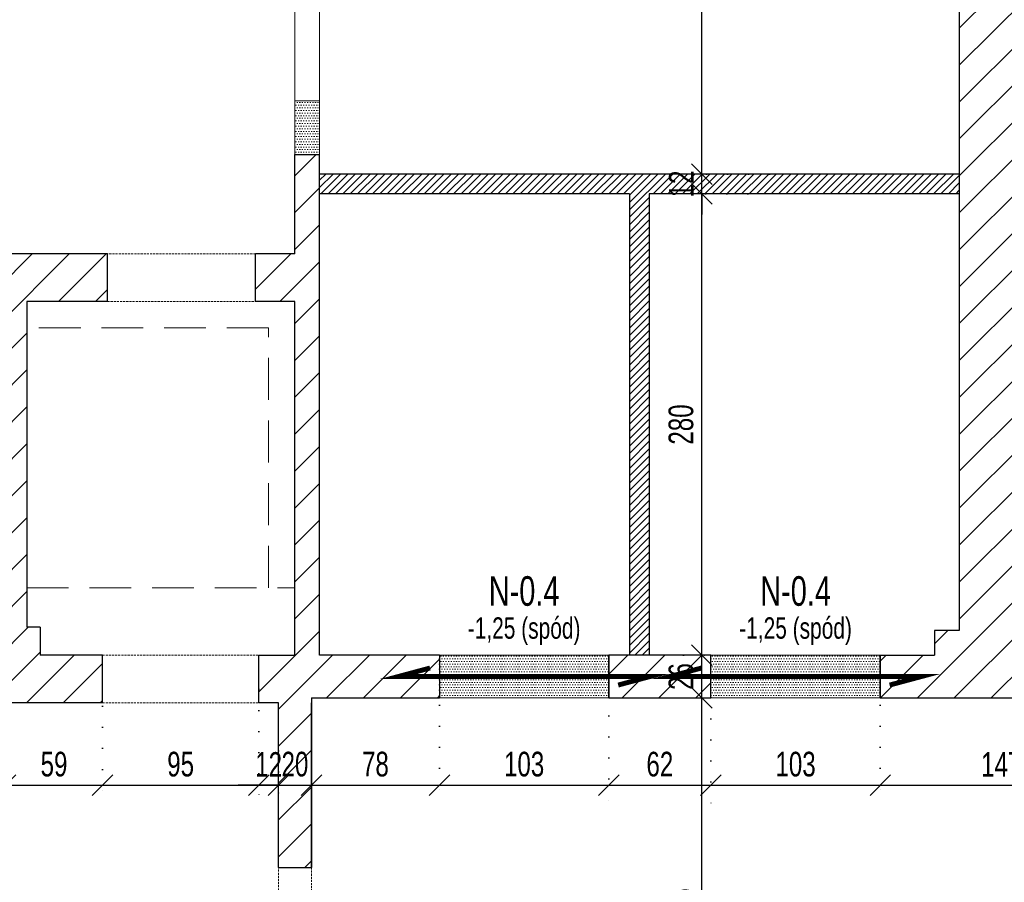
# Model space of a CAD drawing. Header units: millimetres. Extents: x 11149 to 111407, y -107619 to -23630.
# Tile 123 of 245: x 12426 to 13025, y -25064 to -24540. Entities that reach past the tile are written whole.
import ezdxf
from ezdxf.enums import TextEntityAlignment as Align

# ---------------------------------------------------------------- set-up
doc = ezdxf.new("R2010")
doc.units = ezdxf.units.MM
doc.header["$LTSCALE"] = 2
for name, pattern in [('DOT', [6.35, 0, -6.35]), ('HIDDEN', [9.525, 6.35, -3.175]), ('HIDDENX2', [19.05, 12.7, -6.35])]:
    doc.linetypes.add(name, pattern=pattern)
doc.layers.get('0').update_dxf_attribs({"plot": 0})
doc.layers.get('Defpoints').update_dxf_attribs({"color": 1})
for name, color, linetype in [('3DPLAN_A_KRESKOWANIE 1', 253, 'Continuous'), ('3DPLAN_A_OPIS', 8, 'Continuous'), ('3DPLAN_K_NOŚNA', 7, 'Continuous')]:
    doc.layers.add(name, color=color, linetype=linetype)
for name, color, linetype, lineweight in [('3DPLAN_A_WYSOKOŚCI ZMIANA', 144, 'HIDDENX2', 5), ('A_WYBURZENIA', 6, 'Continuous', 0), ('A_ściany mur', 2, 'Continuous', 30), ('e-cad_opisyNadproża', 7, 'Continuous', 9), ('e-cad_wymiary', 4, 'Continuous', 9), ('Opisy', 7, 'Continuous', 13)]:
    doc.layers.add(name, color=color, linetype=linetype, lineweight=lineweight)
doc.styles.add('e-cad_1', font='arial.ttf', dxfattribs={"width": 0.7})
doc.dimstyles.new('e-cad_1_100_[cm]', dxfattribs={"dimscale": 10, "dimtxt": 1.5, "dimasz": 1.25, "dimexe": 1.25, "dimexo": 0.625, "dimgap": 0.5, "dimtad": 1, "dimdec": 0, "dimrnd": 1, "dimzin": 1, "dimtxsty": 'e-cad_1', "dimblk": 'OBLIQUE', "dimcen": 2.5, "dimclrd": 256, "dimclre": 252, "dimclrt": 7, "dimadec": 0, "dimazin": 0, "dimtfac": 1, "dimtix": 1, "dimtmove": 2, "dimatfit": 3, "dimldrblk": 'NONE', "dimfxl": 60, "dimfxlon": 1, "dimarcsym": 0})
pattern_1 = [(0, (-4165.8227, -5124.0708), (0.79375, 1.5875), [0, -1.5875])]
pattern_2 = [(45, (12744.33, -25853.178), (-11.22532, 11.22532), [])]

# ---------------------------------------------------------------- blocks, each defined once
blk = doc.blocks.new('_OBLIQUE')
at = {"color": 0, "linetype": 'ByBlock', "lineweight": -2}
blk.add_line((-0.5, -0.5), (0.5, 0.5), dxfattribs=at)
blk = doc.blocks.new('*D864')
at = {"layer": 'Defpoints', "color": 0}
for p in [(12476.61, -24950.66), (12417.61, -24997.33), (12476.61, -25004.89)]:
    blk.add_point(p, dxfattribs=at)
at = {"layer": 'e-cad_wymiary', "color": 252, "linetype": 'DOT', "lineweight": -2}
for p, q in [((12476.61, -24956.91), (12476.61, -25017.39)), ((12417.61, -25003.58), (12417.61, -25017.39))]:
    blk.add_line(p, q, dxfattribs=at)
at = {"layer": 'e-cad_wymiary', "lineweight": -2}
blk.add_line((12417.61, -25004.89), (12476.61, -25004.89), dxfattribs=at)
at = {"layer": 'e-cad_wymiary', "lineweight": -2, "xscale": 12.5, "yscale": 12.5, "zscale": 12.5, "rotation": 180}
blk.add_blockref('_OBLIQUE', (12417.61, -25004.89), dxfattribs=at)
at = {"layer": 'e-cad_wymiary', "lineweight": -2, "xscale": 12.5, "yscale": 12.5, "zscale": 12.5}
blk.add_blockref('_OBLIQUE', (12476.61, -25004.89), dxfattribs=at)
at = {"layer": 'e-cad_wymiary', "color": 7, "insert": (12447.11, -24992.23), "char_height": 15, "attachment_point": 5, "style": 'e-cad_1'}
blk.add_mtext('59', dxfattribs=at)
blk = doc.blocks.new('_None')
blk = doc.blocks.new('*D865')
at = {"layer": 'Defpoints', "color": 0}
for p in [(12571.61, -24940.39), (12476.61, -24950.66), (12571.61, -25004.89)]:
    blk.add_point(p, dxfattribs=at)
at = {"layer": 'e-cad_wymiary', "color": 252, "linetype": 'DOT', "lineweight": -2}
for p, q in [((12571.61, -24946.64), (12571.61, -25017.39)), ((12476.61, -24956.91), (12476.61, -25017.39))]:
    blk.add_line(p, q, dxfattribs=at)
at = {"layer": 'e-cad_wymiary', "lineweight": -2}
blk.add_line((12476.61, -25004.89), (12571.61, -25004.89), dxfattribs=at)
at = {"layer": 'e-cad_wymiary', "lineweight": -2, "xscale": 12.5, "yscale": 12.5, "zscale": 12.5, "rotation": 180}
blk.add_blockref('_OBLIQUE', (12476.61, -25004.89), dxfattribs=at)
at = {"layer": 'e-cad_wymiary', "lineweight": -2, "xscale": 12.5, "yscale": 12.5, "zscale": 12.5}
blk.add_blockref('_OBLIQUE', (12571.61, -25004.89), dxfattribs=at)
at = {"layer": 'e-cad_wymiary', "color": 7, "insert": (12524.11, -24992.23), "char_height": 15, "attachment_point": 5, "style": 'e-cad_1'}
blk.add_mtext('95', dxfattribs=at)
blk = doc.blocks.new('*D866')
at = {"layer": 'Defpoints', "color": 0}
for p in [(12571.61, -24940.39), (12583.61, -24977.77), (12583.61, -25004.89)]:
    blk.add_point(p, dxfattribs=at)
at = {"layer": 'e-cad_wymiary', "color": 252, "linetype": 'DOT', "lineweight": -2}
for p, q in [((12571.61, -24946.64), (12571.61, -25017.39)), ((12583.61, -24984.02), (12583.61, -25017.39))]:
    blk.add_line(p, q, dxfattribs=at)
at = {"layer": 'e-cad_wymiary', "lineweight": -2}
for p, q in [((12571.61, -25004.89), (12559.11, -25004.89)), ((12571.61, -25004.89), (12583.61, -25004.89)), ((12583.61, -25004.89), (12596.11, -25004.89))]:
    blk.add_line(p, q, dxfattribs=at)
at = {"layer": 'e-cad_wymiary', "lineweight": -2, "xscale": 12.5, "yscale": 12.5, "zscale": 12.5}
blk.add_blockref('_OBLIQUE', (12571.61, -25004.89), dxfattribs=at)
at = {"layer": 'e-cad_wymiary', "lineweight": -2, "xscale": 12.5, "yscale": 12.5, "zscale": 12.5, "rotation": 180}
blk.add_blockref('_OBLIQUE', (12583.61, -25004.89), dxfattribs=at)
at = {"layer": 'e-cad_wymiary', "color": 7, "insert": (12577.61, -24992.36), "char_height": 15, "attachment_point": 5, "style": 'e-cad_1'}
blk.add_mtext('12', dxfattribs=at)
blk = doc.blocks.new('*D867')
at = {"layer": 'Defpoints', "color": 0}
for p in [(12583.61, -24977.77), (12603.61, -24974.73), (12603.61, -25004.89)]:
    blk.add_point(p, dxfattribs=at)
at = {"layer": 'e-cad_wymiary', "color": 252, "linetype": 'DOT', "lineweight": -2}
for p, q in [((12583.61, -24984.02), (12583.61, -25017.39)), ((12603.61, -24980.98), (12603.61, -25017.39))]:
    blk.add_line(p, q, dxfattribs=at)
at = {"layer": 'e-cad_wymiary', "lineweight": -2}
for p, q in [((12583.61, -25004.89), (12571.11, -25004.89)), ((12583.61, -25004.89), (12603.61, -25004.89)), ((12603.61, -25004.89), (12616.11, -25004.89))]:
    blk.add_line(p, q, dxfattribs=at)
at = {"layer": 'e-cad_wymiary', "lineweight": -2, "xscale": 12.5, "yscale": 12.5, "zscale": 12.5}
blk.add_blockref('_OBLIQUE', (12583.61, -25004.89), dxfattribs=at)
at = {"layer": 'e-cad_wymiary', "lineweight": -2, "xscale": 12.5, "yscale": 12.5, "zscale": 12.5, "rotation": 180}
blk.add_blockref('_OBLIQUE', (12603.61, -25004.89), dxfattribs=at)
at = {"layer": 'e-cad_wymiary', "color": 7, "insert": (12593.61, -24992.23), "char_height": 15, "attachment_point": 5, "style": 'e-cad_1'}
blk.add_mtext('20', dxfattribs=at)
blk = doc.blocks.new('*D868')
at = {"layer": 'Defpoints', "color": 0}
for p in [(12681.45, -24950.02), (12603.61, -24974.73), (12681.45, -25004.89)]:
    blk.add_point(p, dxfattribs=at)
at = {"layer": 'e-cad_wymiary', "color": 252, "linetype": 'DOT', "lineweight": -2}
for p, q in [((12681.45, -24956.27), (12681.45, -25017.39)), ((12603.61, -24980.98), (12603.61, -25017.39))]:
    blk.add_line(p, q, dxfattribs=at)
at = {"layer": 'e-cad_wymiary', "lineweight": -2}
blk.add_line((12603.61, -25004.89), (12681.45, -25004.89), dxfattribs=at)
at = {"layer": 'e-cad_wymiary', "lineweight": -2, "xscale": 12.5, "yscale": 12.5, "zscale": 12.5, "rotation": 180}
blk.add_blockref('_OBLIQUE', (12603.61, -25004.89), dxfattribs=at)
at = {"layer": 'e-cad_wymiary', "lineweight": -2, "xscale": 12.5, "yscale": 12.5, "zscale": 12.5}
blk.add_blockref('_OBLIQUE', (12681.45, -25004.89), dxfattribs=at)
at = {"layer": 'e-cad_wymiary', "color": 7, "insert": (12642.53, -24992.23), "char_height": 15, "attachment_point": 5, "style": 'e-cad_1'}
blk.add_mtext('78', dxfattribs=at)
blk = doc.blocks.new('*D869')
at = {"layer": 'Defpoints', "color": 0}
for p in [(12784.48, -24943.71), (12681.45, -24950.02), (12784.48, -25004.89)]:
    blk.add_point(p, dxfattribs=at)
at = {"layer": 'e-cad_wymiary', "color": 252, "linetype": 'DOT', "lineweight": -2}
for p, q in [((12784.48, -24949.96), (12784.48, -25017.39)), ((12681.45, -24956.27), (12681.45, -25017.39))]:
    blk.add_line(p, q, dxfattribs=at)
at = {"layer": 'e-cad_wymiary', "lineweight": -2}
blk.add_line((12681.45, -25004.89), (12784.48, -25004.89), dxfattribs=at)
at = {"layer": 'e-cad_wymiary', "lineweight": -2, "xscale": 12.5, "yscale": 12.5, "zscale": 12.5, "rotation": 180}
blk.add_blockref('_OBLIQUE', (12681.45, -25004.89), dxfattribs=at)
at = {"layer": 'e-cad_wymiary', "lineweight": -2, "xscale": 12.5, "yscale": 12.5, "zscale": 12.5}
blk.add_blockref('_OBLIQUE', (12784.48, -25004.89), dxfattribs=at)
at = {"layer": 'e-cad_wymiary', "color": 7, "insert": (12732.97, -24992.23), "char_height": 15, "attachment_point": 5, "style": 'e-cad_1'}
blk.add_mtext('103', dxfattribs=at)
blk = doc.blocks.new('*D870')
at = {"layer": 'Defpoints', "color": 0}
for p in [(12784.48, -24943.71), (12846.52, -24945.46), (12846.52, -25004.89)]:
    blk.add_point(p, dxfattribs=at)
at = {"layer": 'e-cad_wymiary', "color": 252, "linetype": 'DOT', "lineweight": -2}
for p, q in [((12784.48, -24949.96), (12784.48, -25017.39)), ((12846.52, -24951.71), (12846.52, -25017.39))]:
    blk.add_line(p, q, dxfattribs=at)
at = {"layer": 'e-cad_wymiary', "lineweight": -2}
blk.add_line((12784.48, -25004.89), (12846.52, -25004.89), dxfattribs=at)
at = {"layer": 'e-cad_wymiary', "lineweight": -2, "xscale": 12.5, "yscale": 12.5, "zscale": 12.5, "rotation": 180}
blk.add_blockref('_OBLIQUE', (12784.48, -25004.89), dxfattribs=at)
at = {"layer": 'e-cad_wymiary', "lineweight": -2, "xscale": 12.5, "yscale": 12.5, "zscale": 12.5}
blk.add_blockref('_OBLIQUE', (12846.52, -25004.89), dxfattribs=at)
at = {"layer": 'e-cad_wymiary', "color": 7, "insert": (12815.5, -24992.23), "char_height": 15, "attachment_point": 5, "style": 'e-cad_1'}
blk.add_mtext('62', dxfattribs=at)
blk = doc.blocks.new('*D871')
at = {"layer": 'Defpoints', "color": 0}
for p in [(12846.52, -24945.46), (12949.55, -24950.02), (12949.55, -25004.89)]:
    blk.add_point(p, dxfattribs=at)
at = {"layer": 'e-cad_wymiary', "color": 252, "linetype": 'DOT', "lineweight": -2}
for p, q in [((12846.52, -24951.71), (12846.52, -25017.39)), ((12949.55, -24956.27), (12949.55, -25017.39))]:
    blk.add_line(p, q, dxfattribs=at)
at = {"layer": 'e-cad_wymiary', "lineweight": -2}
blk.add_line((12846.52, -25004.89), (12949.55, -25004.89), dxfattribs=at)
at = {"layer": 'e-cad_wymiary', "lineweight": -2, "xscale": 12.5, "yscale": 12.5, "zscale": 12.5, "rotation": 180}
blk.add_blockref('_OBLIQUE', (12846.52, -25004.89), dxfattribs=at)
at = {"layer": 'e-cad_wymiary', "lineweight": -2, "xscale": 12.5, "yscale": 12.5, "zscale": 12.5}
blk.add_blockref('_OBLIQUE', (12949.55, -25004.89), dxfattribs=at)
at = {"layer": 'e-cad_wymiary', "color": 7, "insert": (12898.04, -24992.23), "char_height": 15, "attachment_point": 5, "style": 'e-cad_1'}
blk.add_mtext('103', dxfattribs=at)
blk = doc.blocks.new('*D872')
at = {"layer": 'Defpoints', "color": 0}
for p in [(13096.61, -24937.39), (12949.55, -24950.02), (13096.61, -25004.89)]:
    blk.add_point(p, dxfattribs=at)
at = {"layer": 'e-cad_wymiary', "color": 252, "linetype": 'DOT', "lineweight": -2}
for p, q in [((13096.61, -24943.64), (13096.61, -25017.39)), ((12949.55, -24956.27), (12949.55, -25017.39))]:
    blk.add_line(p, q, dxfattribs=at)
at = {"layer": 'e-cad_wymiary', "lineweight": -2}
blk.add_line((12949.55, -25004.89), (13096.61, -25004.89), dxfattribs=at)
at = {"layer": 'e-cad_wymiary', "lineweight": -2, "xscale": 12.5, "yscale": 12.5, "zscale": 12.5, "rotation": 180}
blk.add_blockref('_OBLIQUE', (12949.55, -25004.89), dxfattribs=at)
at = {"layer": 'e-cad_wymiary', "lineweight": -2, "xscale": 12.5, "yscale": 12.5, "zscale": 12.5}
blk.add_blockref('_OBLIQUE', (13096.61, -25004.89), dxfattribs=at)
at = {"layer": 'e-cad_wymiary', "color": 7, "insert": (13023.08, -24992.36), "char_height": 15, "attachment_point": 5, "style": 'e-cad_1'}
blk.add_mtext('147', dxfattribs=at)
blk = doc.blocks.new('*D1038')
at = {"layer": 'Defpoints', "color": 0}
for p in [(12822.47, -24951.89), (12841.06, -24951.89), (12790.02, -25207.89)]:
    blk.add_point(p, dxfattribs=at)
at = {"layer": 'e-cad_wymiary', "color": 252, "linetype": 'DOT', "lineweight": -2}
for p, q in [((12828.72, -24951.89), (12853.56, -24951.89)), ((12796.27, -25207.89), (12853.56, -25207.89))]:
    blk.add_line(p, q, dxfattribs=at)
at = {"layer": 'e-cad_wymiary', "lineweight": -2}
blk.add_line((12841.06, -25207.89), (12841.06, -24951.89), dxfattribs=at)
at = {"layer": 'e-cad_wymiary', "lineweight": -2, "xscale": 12.5, "yscale": 12.5, "zscale": 12.5}
for p, rotation in [((12841.06, -24951.89), 90), ((12841.06, -25207.89), 270)]:
    blk.add_blockref('_OBLIQUE', p, dxfattribs=dict(at, rotation=rotation))
at = {"layer": 'e-cad_wymiary', "color": 7, "insert": (12828.4, -25079.89), "char_height": 15, "attachment_point": 5, "rotation": 90, "style": 'e-cad_1'}
blk.add_mtext('256', dxfattribs=at)
blk = doc.blocks.new('*D1039')
at = {"layer": 'Defpoints', "color": 0}
for p in [(12823.64, -24925.89), (12841.06, -24925.89), (12822.47, -24951.89)]:
    blk.add_point(p, dxfattribs=at)
at = {"layer": 'e-cad_wymiary', "color": 252, "linetype": 'DOT', "lineweight": -2}
for p, q in [((12829.89, -24925.89), (12853.56, -24925.89)), ((12828.72, -24951.89), (12853.56, -24951.89))]:
    blk.add_line(p, q, dxfattribs=at)
at = {"layer": 'e-cad_wymiary', "lineweight": -2}
blk.add_line((12841.06, -24951.89), (12841.06, -24925.89), dxfattribs=at)
at = {"layer": 'e-cad_wymiary', "lineweight": -2, "xscale": 12.5, "yscale": 12.5, "zscale": 12.5}
for p, rotation in [((12841.06, -24925.89), 90), ((12841.06, -24951.89), 270)]:
    blk.add_blockref('_OBLIQUE', p, dxfattribs=dict(at, rotation=rotation))
at = {"layer": 'e-cad_wymiary', "color": 7, "insert": (12828.4, -24938.89), "char_height": 15, "attachment_point": 5, "rotation": 90, "style": 'e-cad_1'}
blk.add_mtext('26', dxfattribs=at)
blk = doc.blocks.new('*D1040')
at = {"layer": 'Defpoints', "color": 0, "ltscale": 0.5}
for p in [(12841.06, -24645.45), (12875.19, -24645.45), (12823.64, -24925.89)]:
    blk.add_point(p, dxfattribs=at)
at = {"layer": 'e-cad_wymiary', "color": 252, "linetype": 'DOT', "lineweight": -2}
for p, q in [((12868.94, -24645.45), (12828.56, -24645.45)), ((12829.89, -24925.89), (12853.56, -24925.89))]:
    blk.add_line(p, q, dxfattribs=at)
at = {"layer": 'e-cad_wymiary', "lineweight": -2}
blk.add_line((12841.06, -24925.89), (12841.06, -24645.45), dxfattribs=at)
at = {"layer": 'e-cad_wymiary', "lineweight": -2, "ltscale": 0.5, "xscale": 12.5, "yscale": 12.5, "zscale": 12.5}
for p, rotation in [((12841.06, -24645.45), 90), ((12841.06, -24925.89), 270)]:
    blk.add_blockref('_OBLIQUE', p, dxfattribs=dict(at, rotation=rotation))
at = {"layer": 'e-cad_wymiary', "color": 7, "ltscale": 0.5, "insert": (12828.4, -24785.67), "char_height": 15, "attachment_point": 5, "rotation": 90, "style": 'e-cad_1'}
blk.add_mtext('280', dxfattribs=at)
blk = doc.blocks.new('*D1041')
at = {"layer": 'Defpoints', "color": 0, "ltscale": 0.5}
for p in [(12841.06, -24633.45), (12888.44, -24633.45), (12875.19, -24645.45)]:
    blk.add_point(p, dxfattribs=at)
at = {"layer": 'e-cad_wymiary', "lineweight": -2}
for p, q in [((12841.06, -24633.45), (12841.06, -24620.95)), ((12841.06, -24645.45), (12841.06, -24633.45)), ((12841.06, -24645.45), (12841.06, -24657.95))]:
    blk.add_line(p, q, dxfattribs=at)
at = {"layer": 'e-cad_wymiary', "color": 252, "linetype": 'DOT', "lineweight": -2}
for p, q in [((12882.19, -24633.45), (12828.56, -24633.45)), ((12868.94, -24645.45), (12828.56, -24645.45))]:
    blk.add_line(p, q, dxfattribs=at)
at = {"layer": 'e-cad_wymiary', "lineweight": -2, "ltscale": 0.5, "xscale": 12.5, "yscale": 12.5, "zscale": 12.5}
for p, rotation in [((12841.06, -24633.45), 270), ((12841.06, -24645.45), 90)]:
    blk.add_blockref('_OBLIQUE', p, dxfattribs=dict(at, rotation=rotation))
at = {"layer": 'e-cad_wymiary', "color": 7, "ltscale": 0.5, "insert": (12828.53, -24639.45), "char_height": 15, "attachment_point": 5, "rotation": 90, "style": 'e-cad_1'}
blk.add_mtext('12', dxfattribs=at)
blk = doc.blocks.new('*D1042')
at = {"layer": 'Defpoints', "color": 0, "ltscale": 0.5}
for p in [(12841.06, -24343.89), (12919.2, -24343.89), (12888.44, -24633.45)]:
    blk.add_point(p, dxfattribs=at)
at = {"layer": 'e-cad_wymiary', "color": 252, "linetype": 'DOT', "lineweight": -2}
for p, q in [((12912.95, -24343.89), (12828.56, -24343.89)), ((12882.19, -24633.45), (12828.56, -24633.45))]:
    blk.add_line(p, q, dxfattribs=at)
at = {"layer": 'e-cad_wymiary', "lineweight": -2}
blk.add_line((12841.06, -24633.45), (12841.06, -24343.89), dxfattribs=at)
at = {"layer": 'e-cad_wymiary', "lineweight": -2, "ltscale": 0.5, "xscale": 12.5, "yscale": 12.5, "zscale": 12.5}
for p, rotation in [((12841.06, -24343.89), 90), ((12841.06, -24633.45), 270)]:
    blk.add_blockref('_OBLIQUE', p, dxfattribs=dict(at, rotation=rotation))
at = {"layer": 'e-cad_wymiary', "color": 7, "ltscale": 0.5, "insert": (12828.4, -24488.67), "char_height": 15, "attachment_point": 5, "rotation": 90, "style": 'e-cad_1'}
blk.add_mtext('290', dxfattribs=at)

msp = doc.modelspace()

# ---------------------------------------------------------------- hatches: boundary and pattern name
at = {"layer": '3DPLAN_A_KRESKOWANIE 1', "transparency": 33554687}
h = msp.add_hatch(dxfattribs=at)
h.set_pattern_fill('ANSI31', color=256, scale=5, style=0)
h.set_pattern_definition(pattern_2)
h.paths.add_polyline_path([(12997.61, -24617.45), (12997.61, -24629.45), (12997.61, -24910.89), (12982.61, -24910.89), (12982.61, -24925.89), (12949.55, -24925.89), (12949.55, -24951.89), (13026.62, -24951.89), (13026.62, -24305.89), (12928.31, -24305.89), (12921.49, -24305.89), (12903.31, -24305.89), (12882.91, -24305.89), (12882.91, -24343.89), (12982.61, -24343.89), (12982.61, -24358.89), (12997.61, -24358.89)])
h.paths.add_polyline_path([(13030.61, -24951.89), (13096.61, -24951.89), (13096.61, -24922.89), (13069.61, -24922.89), (13069.61, -24907.89), (13054.61, -24907.89), (13054.61, -24351.89), (13069.61, -24351.89), (13069.61, -24292.89), (13073.99, -24292.89), (13073.99, -24247.89), (13062.49, -24247.89), (13030.61, -24247.89)])
h.paths.add_polyline_path([(13026.62, -24951.89), (13026.62, -24247.89), (13030.61, -24247.89), (13030.61, -24951.89)])
h = msp.add_hatch(dxfattribs=at)
h.set_pattern_fill('ANSI31', color=256, scale=5, style=0)
h.set_pattern_definition(pattern_2)
h.paths.add_polyline_path([(12571.61, -24925.89), (12571.61, -24954.89), (12583.61, -24954.89), (12583.61, -25054.89), (12603.61, -25054.89), (12603.61, -24951.89), (12681.45, -24951.89), (12681.45, -24925.89), (12608.61, -24925.89), (12608.61, -24621.45), (12593.61, -24621.45), (12593.61, -24681.89), (12569.61, -24681.89), (12569.61, -24710.89), (12593.61, -24710.89), (12593.61, -24925.89)])
h = msp.add_hatch(dxfattribs=at)
h.set_pattern_fill('ANSI31', color=256, scale=5, style=0)
h.set_pattern_definition(pattern_2)
h.paths.add_polyline_path([(11815.61, -24954.89), (11979.61, -24954.89), (12247.61, -24954.89), (12276.61, -24954.89), (12390.61, -24954.89), (12390.61, -25049.89), (12417.61, -25049.89), (12417.61, -24954.89), (12476.61, -24954.89), (12476.61, -24925.89), (12438.61, -24925.89), (12438.61, -24908.89), (12430.61, -24908.89), (12430.61, -24884.89), (12430.61, -24726.89), (12430.61, -24710.89), (12479.61, -24710.89), (12479.61, -24681.89), (12413.61, -24681.89), (12413.61, -24656.89), (12386.61, -24656.89), (12386.61, -24884.89), (12386.61, -24921.89), (11815.61, -24921.89)])
h = msp.add_hatch(dxfattribs=at)
h.set_pattern_fill('ANSI31', color=256, scale=5, style=0)
h.set_pattern_definition(pattern_2)
h.paths.add_polyline_path([(12784.48, -24925.89), (12784.48, -24951.89), (12846.52, -24951.89), (12846.52, -24925.89), (12809.11, -24925.89), (12797.11, -24925.89)])
at = {"layer": '3DPLAN_A_OPIS', "lineweight": 0, "transparency": 33554687}
h = msp.add_hatch(dxfattribs=at)
h.set_pattern_fill('ANSI31', color=1)
h.set_pattern_definition([(45, (-9252.2883, 275.6102), (-2.24506403, 2.24506403), [])])
h.paths.add_polyline_path([(12608.61, -24645.45), (12797.11, -24645.45), (12797.11, -24925.89), (12809.11, -24925.89), (12809.11, -24645.45), (12997.61, -24645.45), (12997.61, -24633.45), (12608.61, -24633.45)])
at = {"layer": 'A_WYBURZENIA', "transparency": 33554687}
h = msp.add_hatch(dxfattribs=at)
h.set_pattern_fill('DOTS', color=256)
h.set_pattern_definition(pattern_1)
h.paths.add_polyline_path([(12593.61, -24621.45), (12593.61, -24588.89), (12608.61, -24588.89), (12608.61, -24621.45)])
h = msp.add_hatch(dxfattribs=at)
h.set_pattern_fill('DOTS', color=256)
h.set_pattern_definition(pattern_1)
h.paths.add_polyline_path([(12681.45, -24925.89), (12681.45, -24951.89), (12784.48, -24951.89), (12784.48, -24925.89)])
h = msp.add_hatch(dxfattribs=at)
h.set_pattern_fill('DOTS', color=256)
h.set_pattern_definition([(0, (-4000.7531, -5124.0708), (0.79375, 1.5875), [0, -1.5875])])
h.paths.add_polyline_path([(12846.52, -24925.89), (12846.52, -24951.89), (12949.55, -24951.89), (12949.55, -24925.89)])

# ---------------------------------------------------------------- linework, layer by layer
at = {"layer": '3DPLAN_A_OPIS', "color": 1, "lineweight": 30}
for p, q in [((12997.61, -24633.45), (12608.61, -24633.45)), ((12797.11, -24645.45), (12608.61, -24645.45)), ((12797.11, -24645.45), (12797.11, -24925.89)), ((12997.61, -24645.45), (12809.11, -24645.45)), ((12809.11, -24645.45), (12809.11, -24925.89))]:
    msp.add_line(p, q, dxfattribs=at)
at = {"layer": '3DPLAN_A_WYSOKOŚCI ZMIANA'}
for p, q in [((12577.61, -24726.89), (12430.61, -24726.89)), ((12577.61, -24884.89), (12577.61, -24726.89)), ((12430.61, -24884.89), (12593.61, -24884.89))]:
    msp.add_line(p, q, dxfattribs=at)
at = {"layer": '3DPLAN_K_NOŚNA'}
msp.add_line((12784.48, -24951.89), (12784.48, -24925.89), dxfattribs=at)
at = {"layer": 'A_WYBURZENIA'}
for p, q in [((12593.61, -24588.89), (12593.61, -24518.45)), ((12608.61, -24518.45), (12608.61, -24588.89)), ((12608.61, -24588.89), (12593.61, -24588.89)), ((12593.61, -24621.45), (12593.61, -24588.89)), ((12608.61, -24588.89), (12608.61, -24621.45))]:
    msp.add_line(p, q, dxfattribs=at)
at = {"layer": 'A_WYBURZENIA', "transparency": 33554687}
msp.add_line((12784.48, -24951.89), (12784.48, -24925.89), dxfattribs=at)
for points in [[(12681.45, -24925.89), (12784.48, -24925.89), (12784.48, -24951.89), (12681.45, -24951.89)], [(12846.52, -24925.89), (12949.55, -24925.89), (12949.55, -24951.89), (12846.52, -24951.89)]]:
    msp.add_lwpolyline(points, close=True, dxfattribs=at)
at = {"layer": 'A_ściany mur', "ltscale": 0.1}
for p, q in [((12997.61, -24358.89), (12997.61, -24910.89)), ((12593.61, -24681.89), (12593.61, -24621.45)), ((12593.61, -24621.45), (12608.61, -24621.45)), ((12608.61, -24925.89), (12608.61, -24621.45)), ((12479.61, -24681.89), (12413.61, -24681.89)), ((12479.61, -24710.89), (12479.61, -24681.89)), ((12569.61, -24710.89), (12569.61, -24681.89)), ((12593.61, -24681.89), (12569.61, -24681.89)), ((12479.61, -24710.89), (12430.61, -24710.89)), ((12430.61, -24710.89), (12430.61, -24908.89)), ((12593.61, -24710.89), (12569.61, -24710.89)), ((12593.61, -24925.89), (12593.61, -24710.89)), ((12438.61, -24908.89), (12430.61, -24908.89)), ((12438.61, -24908.89), (12438.61, -24925.89)), ((12982.61, -24910.89), (12982.61, -24925.89)), ((12997.61, -24910.89), (12982.61, -24910.89)), ((12476.61, -24925.89), (12438.61, -24925.89)), ((12476.61, -24954.89), (12476.61, -24925.89)), ((12571.61, -24954.89), (12571.61, -24925.89)), ((12571.61, -24925.89), (12593.61, -24925.89)), ((12681.45, -24925.89), (12608.61, -24925.89)), ((12681.45, -24925.89), (12681.45, -24951.89)), ((12949.55, -24951.89), (12949.55, -24925.89)), ((12949.55, -24951.89), (12949.55, -24925.89)), ((12949.55, -24925.89), (12982.61, -24925.89)), ((12949.55, -24925.89), (12949.55, -24951.89)), ((12476.61, -24954.89), (12417.61, -24954.89)), ((12583.61, -24954.89), (12571.61, -24954.89)), ((12583.61, -25054.89), (12583.61, -24954.89)), ((12603.61, -24951.89), (12603.61, -25054.89)), ((12603.61, -24951.89), (12681.45, -24951.89)), ((12603.61, -25054.89), (12603.61, -24954.89)), ((12949.55, -24951.89), (13096.61, -24951.89)), ((12583.61, -25054.89), (12603.61, -25054.89))]:
    msp.add_line(p, q, dxfattribs=at)
at = {"layer": 'A_ściany mur', "color": 4, "linetype": 'HIDDEN', "lineweight": 5, "ltscale": 0.1}
for p, q in [((12569.61, -24681.89), (12479.61, -24681.89)), ((12479.61, -24710.89), (12569.61, -24710.89)), ((12476.61, -24925.89), (12571.61, -24925.89)), ((12476.61, -24954.89), (12571.61, -24954.89)), ((12583.61, -25169.89), (12583.61, -25054.89)), ((12603.61, -25054.89), (12603.61, -25169.89))]:
    msp.add_line(p, q, dxfattribs=at)
at = {"layer": 'A_ściany mur', "ltscale": 0.1}
msp.add_lwpolyline([(12784.48, -24951.89), (12846.52, -24951.89), (12846.52, -24925.89), (12784.48, -24925.89)], close=True, dxfattribs=at)
at = {"layer": 'Opisy', "color": 161, "const_width": 3}
for points in [[(12790.17, -24944.07), (12809.48, -24938.89), (12656.45, -24938.89), (12675.77, -24933.71)], [(12955.23, -24944.07), (12974.55, -24938.89), (12821.52, -24938.89), (12840.84, -24933.71)]]:
    msp.add_lwpolyline(points, dxfattribs=at)

# ---------------------------------------------------------------- texts
at = {"layer": 'e-cad_opisyNadproża', "ltscale": 0.08, "style": 'e-cad_1', "width": 0.7}
for s, height, p in [('N-0.4', 18, (12732.97, -24877.89)), ('N-0.4', 18, (12898.04, -24877.89)), ('-1,25 (spód)', 13, (12732.97, -24902.89)), ('-1,25 (spód)', 13, (12898.04, -24902.89))]:
    msp.add_text(s, height=height, dxfattribs=at).set_placement(p, align=Align.TOP_CENTER)

# ---------------------------------------------------------------- dimensions: what is measured, and where the dimension line sits
at = {"layer": 'e-cad_wymiary'}
for base, p1, p2, picture, middle in [((12841.06, -24343.89), (12888.44, -24633.45), (12919.2, -24343.89), '*D1042', (12828.4, -24488.67)), ((12841.06, -24633.45), (12875.19, -24645.45), (12888.44, -24633.45), '*D1041', (12828.53, -24639.45)), ((12841.06, -24645.45), (12823.64, -24925.89), (12875.19, -24645.45), '*D1040', (12828.4, -24785.67)), ((12841.06, -24925.89), (12822.47, -24951.89), (12823.64, -24925.89), '*D1039', (12828.4, -24938.89)), ((12841.06, -24951.89), (12790.02, -25207.89), (12822.47, -24951.89), '*D1038', (12828.4, -25079.89))]:
    dim = msp.add_linear_dim(base=base, p1=p1, p2=p2, angle=90, dimstyle='e-cad_1_100_[cm]', dxfattribs=at)
    dim.commit()
    dim.dimension.update_dxf_attribs({"geometry": picture, "text_midpoint": middle})
for base, p1, p2, picture, middle in [((13096.61, -25004.89), (12949.55, -24950.02), (13096.61, -24937.39), '*D872', (13023.08, -24992.36)), ((12571.61, -25004.89), (12476.61, -24950.66), (12571.61, -24940.39), '*D865', (12524.11, -24992.23)), ((12583.61, -25004.89), (12571.61, -24940.39), (12583.61, -24977.77), '*D866', (12577.61, -24992.36)), ((12784.48, -25004.89), (12681.45, -24950.02), (12784.48, -24943.71), '*D869', (12732.97, -24992.23)), ((12846.52, -25004.89), (12784.48, -24943.71), (12846.52, -24945.46), '*D870', (12815.5, -24992.23)), ((12949.55, -25004.89), (12846.52, -24945.46), (12949.55, -24950.02), '*D871', (12898.04, -24992.23)), ((12476.61, -25004.89), (12417.61, -24997.33), (12476.61, -24950.66), '*D864', (12447.11, -24992.23)), ((12681.45, -25004.89), (12603.61, -24974.73), (12681.45, -24950.02), '*D868', (12642.53, -24992.23)), ((12603.61, -25004.89), (12583.61, -24977.77), (12603.61, -24974.73), '*D867', (12593.61, -24992.23))]:
    dim = msp.add_linear_dim(base=base, p1=p1, p2=p2, dimstyle='e-cad_1_100_[cm]', dxfattribs=at)
    dim.commit()
    dim.dimension.update_dxf_attribs({"geometry": picture, "text_midpoint": middle})

doc.saveas('drawing.dxf')
